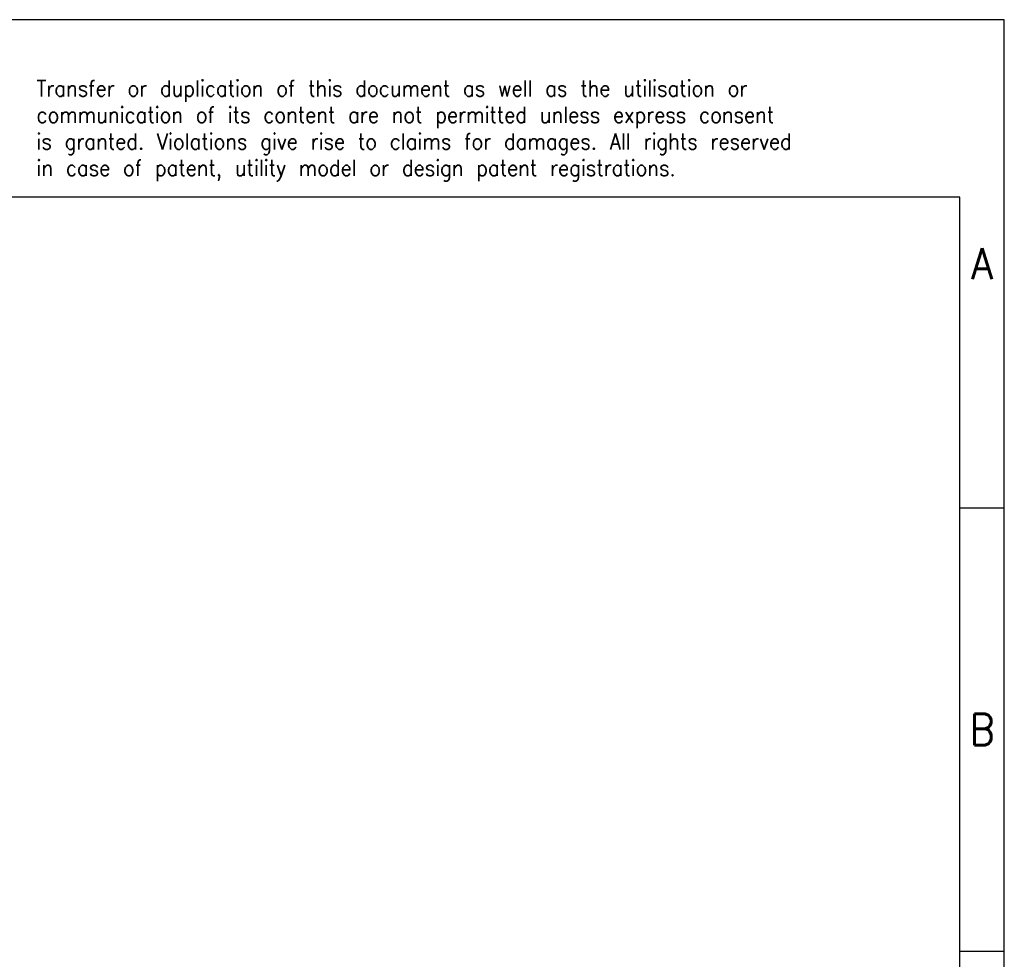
# Model space of a CAD drawing. Header units: millimetres. Extents: x -105 to 192, y -71 to 139.
# Tile 43 of 43: x 81 to 192, y 33 to 139. Entities that reach past the tile are written whole.
import ezdxf

# ---------------------------------------------------------------- set-up
doc = ezdxf.new("R2010")
doc.units = ezdxf.units.MM
doc.header["$LTSCALE"] = 1.5
doc.layers.add('1', color=7, linetype='CONTINUOUS')
doc.styles.add('CONVERTER_11', font='txt.shx', dxfattribs={"width": 0.9})

msp = doc.modelspace()

# ---------------------------------------------------------------- linework, layer by layer
at = {"layer": '1', "color": 2, "linetype": 'Continuous'}
for p, q in [((192.084, 139.397), (43.584, 139.397)), ((192.084, 84.397), (192.084, 139.397)), ((187.084, 84.397), (192.084, 84.397)), ((192.084, 34.397), (192.084, 84.397)), ((187.084, 34.397), (192.084, 34.397)), ((192.084, -15.603), (192.084, 34.397))]:
    msp.add_line(p, q, dxfattribs=at)
at = {"layer": '1', "color": 6, "linetype": 'Continuous'}
for p, q in [((187.084, 119.397), (-99.916, 119.397)), ((187.084, 84.397), (187.084, 119.397)), ((187.084, 34.397), (187.084, 84.397)), ((187.084, -15.603), (187.084, 34.397))]:
    msp.add_line(p, q, dxfattribs=at)

# ---------------------------------------------------------------- texts
at = {"layer": '1', "color": 3, "insert": (82.942, 121.188), "char_height": 1.8, "attachment_point": 7, "line_spacing_factor": 0.996399, "style": 'CONVERTER_11'}
msp.add_mtext('Transfer or duplication of this document as well as the utilisation or\\Pcommunication of its content are not permitted unless express consent\\Pis granted. Violations give rise to claims for damages. All rights reserved\\Pin case of patent, utility model or design patent registrations.', dxfattribs=at)
at = {"layer": '1', "color": 7, "char_height": 3.5, "attachment_point": 5, "line_spacing_factor": 1.20048, "style": 'CONVERTER_11'}
for s, insert in [('A', (189.584, 111.897)), ('B', (189.584, 59.397))]:
    msp.add_mtext(s, dxfattribs=dict(at, insert=insert))

doc.saveas('drawing.dxf')
